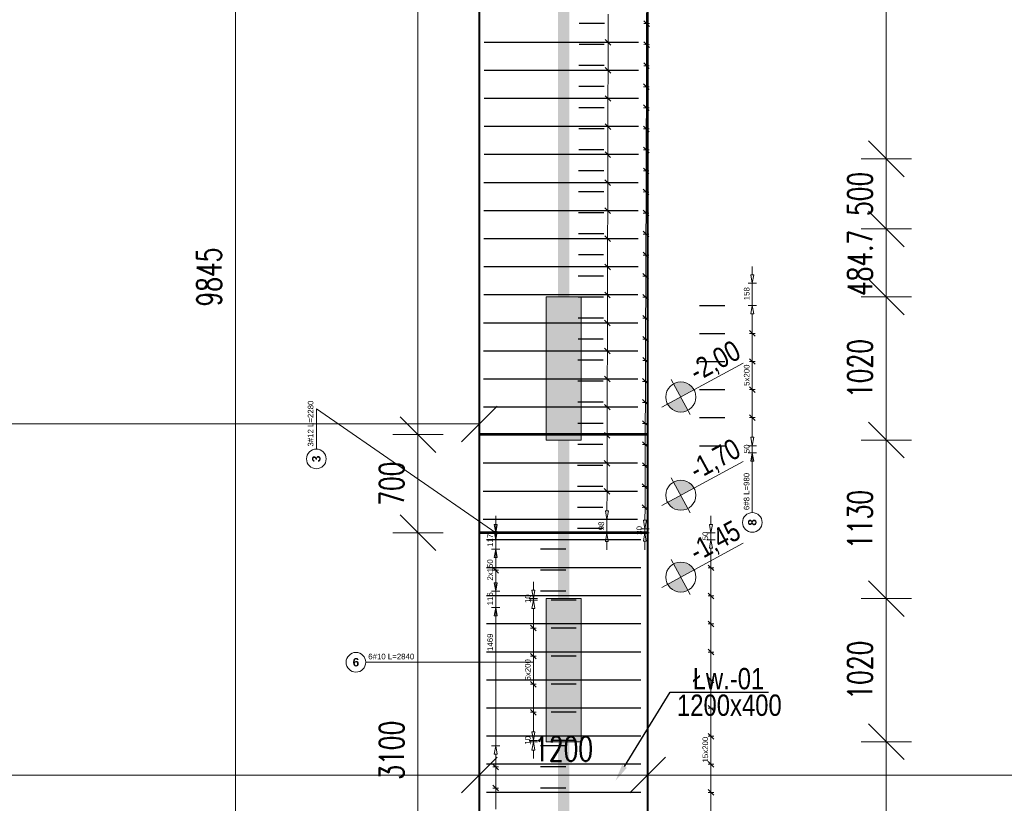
# Model space of a CAD drawing. Extents: x -274995 to 107519, y -337635 to 244261.
# Tile 12 of 49: x 52430 to 59450, y -56789 to -51204. Entities that reach past the tile are written whole.
import ezdxf
from ezdxf import colors
from ezdxf.entities.mleader import LeaderData, LeaderLine
from ezdxf.math import Vec2, Vec3

# ---------------------------------------------------------------- set-up
doc = ezdxf.new("R2010")
doc.units = 0
doc.header["$LTSCALE"] = 10
doc.header["$MEASUREMENT"] = 0
for name, color, linetype, lineweight in [('P-Linia1', 3, 'Continuous', 40), ('P-Linia1a', 142, 'Continuous', 53), ('P-Opis', 1, 'Continuous', 18), ('P-Opis fundamenty', 193, 'Continuous', 9), ('P-Opis ściany', 6, 'Continuous', 9), ('P-Wymiar', 254, 'Continuous', 9)]:
    doc.layers.add(name, color=color, linetype=linetype, lineweight=lineweight)
doc.layers.add('RCAD_opis rozkładu', color=7, linetype='Continuous')
doc.layers.add('RCAD_rozkład pręta', color=7, linetype='Continuous')
doc.styles.add('_Fd Opis', font='arial.ttf', dxfattribs={"width": 0.8})
doc.styles.add('ROMANS', font='romans.shx', dxfattribs={"width": 0.7})
doc.styles.add('style1', font='arial.ttf')
doc.styles.add('style3', font='arialbd.ttf')
doc.dimstyles.new('A100', dxfattribs={"dimscale": 100, "dimtxt": 1.75, "dimasz": 0.1, "dimexe": 0, "dimexo": 0, "dimgap": 1, "dimtad": 1, "dimdec": 4, "dimrnd": 0.1, "dimdsep": 46, "dimtxsty": 'ROMANS', "dimblk": '[[[[[[[[', "dimcen": 2, "dimdle": 2, "dimse1": 1, "dimse2": 1, "dimclrd": 256, "dimclrt": 1, "dimadec": 0, "dimazin": 0, "dimtfac": 1, "dimtdec": 4, "dimtix": 1, "dimtmove": 2, "dimatfit": 3, "dimldrblk": '[[[[[[[[', "dimfxl": 1, "dimtvp": 0.6, "dimtolj": 1, "dimlwd": 9, "dimarcsym": 0})

# ---------------------------------------------------------------- blocks, each defined once
blk = doc.blocks.new('[[[[[[[[')
at = {"layer": 'P-Wymiar'}
for p, q in [((0, 18), (0, -18)), ((-12.73, -12.73), (12.73, 12.73)), ((0, 0), (-4.63, 0))]:
    blk.add_line(p, q, dxfattribs=at)
blk = doc.blocks.new('*D506')
at = {"layer": 'Defpoints', "color": 0, "transparency": 16777216}
for p in [(55367.6, -56350.5), (58608.4, -56350.5), (55367.6, -58436.1)]:
    blk.add_point(p, dxfattribs=at)
at = {"layer": 'P-Wymiar', "lineweight": 9, "transparency": 16777216}
blk.add_line((58608.4, -58426.1), (58608.4, -56360.5), dxfattribs=at)
at = {"layer": 'P-Wymiar', "lineweight": 9, "transparency": 16777216, "xscale": 10, "yscale": 10, "zscale": 10}
for p, rotation in [((58608.4, -56350.5), 90), ((58608.4, -58436.1), 270)]:
    blk.add_blockref('[[[[[[[[', p, dxfattribs=dict(at, rotation=rotation))
at = {"layer": 'P-Wymiar', "color": 1, "transparency": 16777216, "insert": (58420.9, -57393.3), "char_height": 175, "attachment_point": 5, "rotation": 90, "style": 'ROMANS'}
blk.add_mtext('\\A1;2085.7', dxfattribs=at)
blk = doc.blocks.new('*D507')
at = {"layer": 'Defpoints', "color": 0, "transparency": 16777216}
for p in [(55367.6, -55330.5), (58608.4, -55330.5), (55367.6, -56350.5)]:
    blk.add_point(p, dxfattribs=at)
at = {"layer": 'P-Wymiar', "lineweight": 9, "transparency": 16777216}
blk.add_line((58608.4, -56340.5), (58608.4, -55340.5), dxfattribs=at)
at = {"layer": 'P-Wymiar', "lineweight": 9, "transparency": 16777216, "xscale": 10, "yscale": 10, "zscale": 10}
for p, rotation in [((58608.4, -55330.5), 90), ((58608.4, -56350.5), 270)]:
    blk.add_blockref('[[[[[[[[', p, dxfattribs=dict(at, rotation=rotation))
at = {"layer": 'P-Wymiar', "color": 1, "transparency": 16777216, "insert": (58420.9, -55840.5), "char_height": 175, "attachment_point": 5, "rotation": 90, "style": 'ROMANS'}
blk.add_mtext('\\A1;1020', dxfattribs=at)
blk = doc.blocks.new('*D508')
at = {"layer": 'Defpoints', "color": 0, "transparency": 16777216}
for p in [(55367.6, -54200.5), (58608.4, -54200.5), (55367.6, -55330.5)]:
    blk.add_point(p, dxfattribs=at)
at = {"layer": 'P-Wymiar', "lineweight": 9, "transparency": 16777216}
blk.add_line((58608.4, -55320.5), (58608.4, -54210.5), dxfattribs=at)
at = {"layer": 'P-Wymiar', "lineweight": 9, "transparency": 16777216, "xscale": 10, "yscale": 10, "zscale": 10}
for p, rotation in [((58608.4, -54200.5), 90), ((58608.4, -55330.5), 270)]:
    blk.add_blockref('[[[[[[[[', p, dxfattribs=dict(at, rotation=rotation))
at = {"layer": 'P-Wymiar', "color": 1, "transparency": 16777216, "insert": (58420.9, -54765.5), "char_height": 175, "attachment_point": 5, "rotation": 90, "style": 'ROMANS'}
blk.add_mtext('\\A1;1130', dxfattribs=at)
blk = doc.blocks.new('*D509')
at = {"layer": 'Defpoints', "color": 0, "transparency": 16777216}
for p in [(55367.6, -53180.5), (58608.4, -53180.5), (55367.6, -54200.5)]:
    blk.add_point(p, dxfattribs=at)
at = {"layer": 'P-Wymiar', "lineweight": 9, "transparency": 16777216}
blk.add_line((58608.4, -54190.5), (58608.4, -53190.5), dxfattribs=at)
at = {"layer": 'P-Wymiar', "lineweight": 9, "transparency": 16777216, "xscale": 10, "yscale": 10, "zscale": 10}
for p, rotation in [((58608.4, -53180.5), 90), ((58608.4, -54200.5), 270)]:
    blk.add_blockref('[[[[[[[[', p, dxfattribs=dict(at, rotation=rotation))
at = {"layer": 'P-Wymiar', "color": 1, "transparency": 16777216, "insert": (58420.9, -53690.5), "char_height": 175, "attachment_point": 5, "rotation": 90, "style": 'ROMANS'}
blk.add_mtext('\\A1;1020', dxfattribs=at)
blk = doc.blocks.new('*D510')
at = {"layer": 'Defpoints', "color": 0, "transparency": 16777216}
for p in [(55367.6, -52695.8), (58608.4, -52695.8), (55367.6, -53180.5)]:
    blk.add_point(p, dxfattribs=at)
at = {"layer": 'P-Wymiar', "lineweight": 9, "transparency": 16777216}
for p, q in [((58608.4, -52685.8), (58608.4, -52675.8)), ((58608.4, -53180.5), (58608.4, -52695.8)), ((58608.4, -53190.5), (58608.4, -53200.5))]:
    blk.add_line(p, q, dxfattribs=at)
at = {"layer": 'P-Wymiar', "lineweight": 9, "transparency": 16777216, "xscale": 10, "yscale": 10, "zscale": 10}
for p, rotation in [((58608.4, -52695.8), 270), ((58608.4, -53180.5), 90)]:
    blk.add_blockref('[[[[[[[[', p, dxfattribs=dict(at, rotation=rotation))
at = {"layer": 'P-Wymiar', "color": 1, "transparency": 16777216, "insert": (58420.9, -52938.1), "char_height": 175, "attachment_point": 5, "rotation": 90, "style": 'ROMANS'}
blk.add_mtext('\\A1;484.7', dxfattribs=at)
blk = doc.blocks.new('*D511')
at = {"layer": 'Defpoints', "color": 0, "transparency": 16777216}
for p in [(55367.6, -52195.8), (58608.4, -52195.8), (55367.6, -52695.8)]:
    blk.add_point(p, dxfattribs=at)
at = {"layer": 'P-Wymiar', "lineweight": 9, "transparency": 16777216}
for p, q in [((58608.4, -52185.8), (58608.4, -52175.8)), ((58608.4, -52695.8), (58608.4, -52195.8)), ((58608.4, -52705.8), (58608.4, -52715.8))]:
    blk.add_line(p, q, dxfattribs=at)
at = {"layer": 'P-Wymiar', "lineweight": 9, "transparency": 16777216, "xscale": 10, "yscale": 10, "zscale": 10}
for p, rotation in [((58608.4, -52195.8), 270), ((58608.4, -52695.8), 90)]:
    blk.add_blockref('[[[[[[[[', p, dxfattribs=dict(at, rotation=rotation))
at = {"layer": 'P-Wymiar', "color": 1, "transparency": 16777216, "insert": (58420.9, -52445.8), "char_height": 175, "attachment_point": 5, "rotation": 90, "style": 'ROMANS'}
blk.add_mtext('\\A1;500', dxfattribs=at)
blk = doc.blocks.new('*D512')
at = {"layer": 'Defpoints', "color": 0, "transparency": 16777216}
for p in [(55367.6, -48576.1), (58608.4, -48576.1), (55367.6, -52195.8)]:
    blk.add_point(p, dxfattribs=at)
at = {"layer": 'P-Wymiar', "lineweight": 9, "transparency": 16777216}
blk.add_line((58608.4, -52185.8), (58608.4, -48586.1), dxfattribs=at)
at = {"layer": 'P-Wymiar', "lineweight": 9, "transparency": 16777216, "xscale": 10, "yscale": 10, "zscale": 10}
for p, rotation in [((58608.4, -48576.1), 90), ((58608.4, -52195.8), 270)]:
    blk.add_blockref('[[[[[[[[', p, dxfattribs=dict(at, rotation=rotation))
at = {"layer": 'P-Wymiar', "color": 1, "transparency": 16777216, "insert": (58420.9, -50385.9), "char_height": 175, "attachment_point": 5, "rotation": 90, "style": 'ROMANS'}
blk.add_mtext('\\A1;3619.6', dxfattribs=at)
blk = doc.blocks.new('*D525')
at = {"layer": 'Defpoints', "color": 0, "transparency": 16777216}
for p in [(47432.8, -56588.4), (55707.7, -56588.4), (55707.7, -56588.4)]:
    blk.add_point(p, dxfattribs=at)
at = {"layer": 'P-Wymiar', "lineweight": 9, "transparency": 16777216}
blk.add_line((47442.8, -56588.4), (55697.7, -56588.4), dxfattribs=at)
at = {"layer": 'P-Wymiar', "lineweight": 9, "transparency": 16777216, "xscale": 10, "yscale": 10, "zscale": 10, "rotation": 180}
blk.add_blockref('[[[[[[[[', (47432.8, -56588.4), dxfattribs=at)
at = {"layer": 'P-Wymiar', "lineweight": 9, "transparency": 16777216, "xscale": 10, "yscale": 10, "zscale": 10}
blk.add_blockref('[[[[[[[[', (55707.7, -56588.4), dxfattribs=at)
at = {"layer": 'P-Wymiar', "color": 1, "transparency": 16777216, "insert": (51570.3, -56400.9), "char_height": 175, "attachment_point": 5, "style": 'ROMANS'}
blk.add_mtext('\\A1;8275', dxfattribs=at)
blk = doc.blocks.new('*D526')
at = {"layer": 'Defpoints', "color": 0, "transparency": 16777216}
for p in [(55707.7, -56588.4), (56907.7, -56588.4), (56907.7, -56588.4)]:
    blk.add_point(p, dxfattribs=at)
at = {"layer": 'P-Wymiar', "lineweight": 9, "transparency": 16777216}
blk.add_line((55717.7, -56588.4), (56897.7, -56588.4), dxfattribs=at)
at = {"layer": 'P-Wymiar', "lineweight": 9, "transparency": 16777216, "xscale": 10, "yscale": 10, "zscale": 10, "rotation": 180}
blk.add_blockref('[[[[[[[[', (55707.7, -56588.4), dxfattribs=at)
at = {"layer": 'P-Wymiar', "lineweight": 9, "transparency": 16777216, "xscale": 10, "yscale": 10, "zscale": 10}
blk.add_blockref('[[[[[[[[', (56907.7, -56588.4), dxfattribs=at)
at = {"layer": 'P-Wymiar', "color": 1, "transparency": 16777216, "insert": (56307.7, -56400.9), "char_height": 175, "attachment_point": 5, "style": 'ROMANS'}
blk.add_mtext('\\A1;1200', dxfattribs=at)
blk = doc.blocks.new('*D527')
at = {"layer": 'Defpoints', "color": 0, "transparency": 16777216}
for p in [(56907.7, -56588.4), (63532.7, -56588.4), (63532.7, -56588.4)]:
    blk.add_point(p, dxfattribs=at)
at = {"layer": 'P-Wymiar', "lineweight": 9, "transparency": 16777216}
blk.add_line((56917.7, -56588.4), (63522.7, -56588.4), dxfattribs=at)
at = {"layer": 'P-Wymiar', "lineweight": 9, "transparency": 16777216, "xscale": 10, "yscale": 10, "zscale": 10, "rotation": 180}
blk.add_blockref('[[[[[[[[', (56907.7, -56588.4), dxfattribs=at)
at = {"layer": 'P-Wymiar', "lineweight": 9, "transparency": 16777216, "xscale": 10, "yscale": 10, "zscale": 10}
blk.add_blockref('[[[[[[[[', (63532.7, -56588.4), dxfattribs=at)
at = {"layer": 'P-Wymiar', "color": 1, "transparency": 16777216, "insert": (60220.2, -56400.9), "char_height": 175, "attachment_point": 5, "style": 'ROMANS'}
blk.add_mtext('\\A1;6625', dxfattribs=at)
blk = doc.blocks.new('*D582')
at = {"layer": 'Defpoints', "color": 0, "transparency": 16777216}
for p in [(47727.7, -54085.6), (55707.7, -54085.6), (55707.7, -54085.6)]:
    blk.add_point(p, dxfattribs=at)
at = {"layer": 'P-Wymiar', "lineweight": 9, "transparency": 16777216}
blk.add_line((47737.7, -54085.6), (55697.7, -54085.6), dxfattribs=at)
at = {"layer": 'P-Wymiar', "lineweight": 9, "transparency": 16777216, "xscale": 10, "yscale": 10, "zscale": 10, "rotation": 180}
blk.add_blockref('[[[[[[[[', (47727.7, -54085.6), dxfattribs=at)
at = {"layer": 'P-Wymiar', "lineweight": 9, "transparency": 16777216, "xscale": 10, "yscale": 10, "zscale": 10}
blk.add_blockref('[[[[[[[[', (55707.7, -54085.6), dxfattribs=at)
at = {"layer": 'P-Wymiar', "color": 1, "transparency": 16777216, "insert": (51717.7, -53898.1), "char_height": 175, "attachment_point": 5, "style": 'ROMANS'}
blk.add_mtext('\\A1;7980', dxfattribs=at)
blk = doc.blocks.new('A$C798F0764')
at = {"layer": 'P-Opis'}
h = blk.add_hatch(color=1, dxfattribs=at)
h.dxf.hatch_style = 1
h.paths.add_polyline_path([(87, -43), (-30, -160, 0.414214), (204, -160)])
h.paths.add_polyline_path([(-30, 74), (87, -43), (204, 74, 0.414214)])
at = {"layer": 'P-Opis', "color": 1}
for p, q in [((-80, -210), (636, 506)), ((-68, 111), (241, -198))]:
    blk.add_line(p, q, dxfattribs=at)
blk.add_circle((87, -43), 165, dxfattribs=at)
blk = doc.blocks.new('*D599')
at = {"layer": 'Defpoints', "color": 0, "transparency": 16777216}
for p in [(55269.6, -54861.1), (55707.7, -54861.1), (55707.7, -57961.1)]:
    blk.add_point(p, dxfattribs=at)
at = {"layer": 'P-Wymiar', "lineweight": 9, "transparency": 16777216}
blk.add_line((55269.6, -57951.1), (55269.6, -54871.1), dxfattribs=at)
at = {"layer": 'P-Wymiar', "lineweight": 9, "transparency": 16777216, "xscale": 10, "yscale": 10, "zscale": 10}
for p, rotation in [((55269.6, -54861.1), 90), ((55269.6, -57961.1), 270)]:
    blk.add_blockref('[[[[[[[[', p, dxfattribs=dict(at, rotation=rotation))
at = {"layer": 'P-Wymiar', "color": 1, "transparency": 16777216, "insert": (55082.1, -56411.1), "char_height": 175, "attachment_point": 5, "rotation": 90, "style": 'ROMANS'}
blk.add_mtext('\\A1;3100', dxfattribs=at)
blk = doc.blocks.new('*D600')
at = {"layer": 'Defpoints', "color": 0, "transparency": 16777216}
for p in [(55269.6, -54161.1), (55707.7, -54161.1), (55707.7, -54861.1)]:
    blk.add_point(p, dxfattribs=at)
at = {"layer": 'P-Wymiar', "lineweight": 9, "transparency": 16777216}
blk.add_line((55269.6, -54851.1), (55269.6, -54171.1), dxfattribs=at)
at = {"layer": 'P-Wymiar', "lineweight": 9, "transparency": 16777216, "xscale": 10, "yscale": 10, "zscale": 10}
for p, rotation in [((55269.6, -54161.1), 90), ((55269.6, -54861.1), 270)]:
    blk.add_blockref('[[[[[[[[', p, dxfattribs=dict(at, rotation=rotation))
at = {"layer": 'P-Wymiar', "color": 1, "transparency": 16777216, "insert": (55082.1, -54511.1), "char_height": 175, "attachment_point": 5, "rotation": 90, "style": 'ROMANS'}
blk.add_mtext('\\A1;700', dxfattribs=at)
blk = doc.blocks.new('*D601')
at = {"layer": 'Defpoints', "color": 0, "transparency": 16777216}
for p in [(55269.6, -45066.1), (55707.7, -45066.1), (55707.7, -54161.1)]:
    blk.add_point(p, dxfattribs=at)
at = {"layer": 'P-Wymiar', "lineweight": 9, "transparency": 16777216}
blk.add_line((55269.6, -54151.1), (55269.6, -45076.1), dxfattribs=at)
at = {"layer": 'P-Wymiar', "lineweight": 9, "transparency": 16777216, "xscale": 10, "yscale": 10, "zscale": 10}
for p, rotation in [((55269.6, -45066.1), 90), ((55269.6, -54161.1), 270)]:
    blk.add_blockref('[[[[[[[[', p, dxfattribs=dict(at, rotation=rotation))
at = {"layer": 'P-Wymiar', "color": 1, "transparency": 16777216, "insert": (55082.1, -49613.6), "char_height": 175, "attachment_point": 5, "rotation": 90, "style": 'ROMANS'}
blk.add_mtext('\\A1;9095', dxfattribs=at)
blk = doc.blocks.new('*D641')
at = {"layer": 'Defpoints', "color": 0, "transparency": 16777216}
for p in [(50807.7, -48116.1), (50807.7, -57961.1), (53968.9, -57961.1)]:
    blk.add_point(p, dxfattribs=at)
at = {"layer": 'P-Wymiar', "lineweight": 9, "transparency": 16777216}
blk.add_line((53968.9, -48126.1), (53968.9, -57951.1), dxfattribs=at)
at = {"layer": 'P-Wymiar', "lineweight": 9, "transparency": 16777216, "xscale": 10, "yscale": 10, "zscale": 10}
for p, rotation in [((53968.9, -48116.1), 90), ((53968.9, -57961.1), 270)]:
    blk.add_blockref('[[[[[[[[', p, dxfattribs=dict(at, rotation=rotation))
at = {"layer": 'P-Wymiar', "color": 1, "transparency": 16777216, "insert": (53781.4, -53038.6), "char_height": 175, "attachment_point": 5, "rotation": 90, "style": 'ROMANS'}
blk.add_mtext('\\A1;9845', dxfattribs=at)

msp = doc.modelspace()

# ---------------------------------------------------------------- hatches: boundary and pattern name
at = {"layer": 'P-Opis ściany', "lineweight": 0, "true_color": 0xd100d1}
h = msp.add_hatch(dxfattribs=at)
h.set_pattern_fill('ANSI33', color=212, scale=20)
h.set_pattern_definition([(45, (53973.4, 196541.97), (-89.80256, 89.80256), []), (45, (54063.2, 196541.97), (-89.80256, 89.80256), [63.5, -31.75])])
h.paths.add_polyline_path([(64007.71184, -47356.08653), (64257.71184, -47356.08653), (64257.74774, -48456.08653), (64007.74774, -48456.08653)])
h.paths.add_polyline_path([(56182.74774, -47556.12831), (56432.74716, -47556.12831), (56432.74716, -48576.12831), (56182.74774, -48576.12831)])
h.paths.add_polyline_path([(56432.74716, -53180.45523), (56182.72852, -53180.45523), (56182.72852, -54200.45523), (56432.74716, -54200.45523)])
h.paths.add_polyline_path([(56432.74716, -55330.45523), (56182.74716, -55330.45523), (56182.74716, -56350.47526), (56432.74716, -56350.47526)])
h.paths.add_polyline_path([(46707.74774, -52557.61787), (46957.74774, -52557.61787), (46957.76952, -57567.61787), (46707.76952, -57567.61787)])
h.paths.add_polyline_path([(44507.76952, -58436.12697), (46707.76952, -58436.12697), (46707.76952, -58686.11239), (44507.76952, -58686.12697)])
h.paths.add_polyline_path([(46707.77078, -49576.92432), (46957.77078, -49576.92432), (46957.77078, -51476.92431), (46707.77078, -51476.92431)])
h.paths.add_polyline_path([(46707.77078, -47698.12841), (46957.77078, -47698.12841), (46957.77078, -48858.12841), (46707.77078, -48858.12841)])
h.paths.add_polyline_path([(46957.77078, -45576.13728), (46707.77078, -45576.13728), (46707.77078, -46896.14031), (46957.77078, -46896.14031)])
h.paths.add_polyline_path([(44202.74774, -48608.60354), (44452.74774, -48608.60354), (44452.74774, -49636.15759), (44202.74774, -49636.15759)])
h.paths.add_polyline_path([(44202.74774, -50086.15759), (44452.74774, -50086.15759), (44452.74774, -51986.15231), (44202.74774, -51986.15231)])
h.paths.add_polyline_path([(39610.69706, -50086.23524), (40630.69789, -50086.23524), (40630.69789, -49836.23524), (39610.69706, -49836.23524)])
h.paths.add_polyline_path([(38707.78413, -44801.13252), (38957.78413, -44801.13252), (38957.78413, -46276.23009), (38707.78413, -46276.23009)])
h.paths.add_polyline_path([(46957.77078, -44541.12831), (48522.74774, -44541.12831), (48522.74774, -44791.12831), (46957.77078, -44791.12831)])
h.paths.add_polyline_path([(44752.74774, -44541.12831), (46707.77078, -44541.12831), (46707.77078, -44791.12831), (44752.74774, -44791.12831)])
h.paths.add_polyline_path([(53306.53705, -44341.12831), (55206.53704, -44341.12831), (55206.53704, -44591.12831), (53306.53705, -44591.12831)])

# ---------------------------------------------------------------- linework, layer by layer
at = {"layer": 'Defpoints', "color": 4, "const_width": 80}
msp.add_lwpolyline([(56307.74774, -44481.12831), (56307.74774, -54861.12697)], dxfattribs=at)
at = {"layer": 'Defpoints', "color": 40, "true_color": 0xe7c923, "const_width": 80}
msp.add_lwpolyline([(64132.71154, -53461.12697), (64132.71154, -58561.12831), (56307.74774, -58561.12831), (56307.74774, -54861.12697)], dxfattribs=at)
at = {"layer": 'P-Linia1'}
for points in [[(55707.74774, -57961.12697), (55707.74774, -45066.12831)], [(56907.74774, -57961.12697), (56907.74774, -45066.12831), (63532.71154, -45066.12831), (63532.71154, -57961.12697), (56907.74774, -57961.12697)]]:
    msp.add_lwpolyline(points, dxfattribs=at)
at = {"layer": 'P-Linia1a'}
for points in [[(56907.74774, -54161.12697), (55707.74774, -54161.12697)], [(56907.74774, -54861.12697), (55707.74774, -54861.12697)]]:
    msp.add_lwpolyline(points, dxfattribs=at)
at = {"layer": 'P-Opis ściany', "color": 212, "lineweight": 13, "true_color": 0xd100d1}
for points in [[(56432.74716, -53180.45523), (56182.72852, -53180.45523), (56182.72852, -54200.45523), (56432.74716, -54200.45523)], [(56432.74716, -55330.45523), (56182.74716, -55330.45523), (56182.74716, -56350.47526), (56432.74716, -56350.47526)]]:
    msp.add_lwpolyline(points, close=True, dxfattribs=at)
at = {"layer": 'RCAD_opis rozkładu', "color": 8, "lineweight": 0}
for p, q in [((56900.37159, -51082.14159), (56899.86719, -51232.14159)), ((56625.51945, -51165.75693), (56625.03689, -51365.75693)), ((56919.86708, -51232.20884), (56879.86731, -51232.07434)), ((56879.93456, -51212.07445), (56919.79983, -51252.20873)), ((56899.86719, -51232.14159), (56899.3628, -51382.14159)), ((56645.03684, -51365.80518), (56605.03695, -51365.70867)), ((56605.08521, -51345.70873), (56644.98858, -51385.80513)), ((56625.03689, -51365.75693), (56624.55433, -51565.75693)), ((56879.43016, -51362.07445), (56919.29543, -51402.20873)), ((56919.36269, -51382.20884), (56879.36291, -51382.07434)), ((56899.3628, -51382.14159), (56898.85841, -51532.14159)), ((56878.92577, -51512.07445), (56918.79104, -51552.20873)), ((56644.55428, -51565.80518), (56604.55439, -51565.70867)), ((56604.60265, -51545.70873), (56644.50602, -51585.80513)), ((56624.55433, -51565.75693), (56624.07177, -51765.75693)), ((56918.85829, -51532.20884), (56878.85852, -51532.07434)), ((56898.85841, -51532.14159), (56898.35401, -51682.14159)), ((56918.3539, -51682.20884), (56878.35413, -51682.07434)), ((56878.42138, -51662.07445), (56918.28665, -51702.20873)), ((56898.35401, -51682.14159), (56897.84962, -51832.14159)), ((56644.07172, -51765.80518), (56604.07183, -51765.70867)), ((56604.12009, -51745.70873), (56644.02346, -51785.80513)), ((56624.07177, -51765.75693), (56623.58921, -51965.75693)), ((56917.84951, -51832.20884), (56877.84973, -51832.07434)), ((56877.91698, -51812.07445), (56917.78225, -51852.20873)), ((56897.84962, -51832.14159), (56897.34523, -51982.14159)), ((56643.58916, -51965.80518), (56603.58927, -51965.70867)), ((56603.63753, -51945.70873), (56643.5409, -51985.80513)), ((56623.58921, -51965.75693), (56623.10665, -52165.75693)), ((56917.34511, -51982.20884), (56877.34534, -51982.07434)), ((56877.41259, -51962.07445), (56917.27786, -52002.20873)), ((56897.34523, -51982.14159), (56896.84083, -52132.14159)), ((56603.15497, -52145.70873), (56643.05834, -52185.80513)), ((56916.84072, -52132.20884), (56876.84095, -52132.07434)), ((56876.9082, -52112.07445), (56916.77347, -52152.20873)), ((56896.84083, -52132.14159), (56896.33644, -52282.14159)), ((56643.1066, -52165.80518), (56603.10671, -52165.70867)), ((56623.10665, -52165.75693), (56622.62409, -52365.75693)), ((56916.33633, -52282.20884), (56876.33655, -52282.07434)), ((56876.40381, -52262.07445), (56916.26908, -52302.20873)), ((56896.33644, -52282.14159), (56895.83205, -52432.14159)), ((56602.67241, -52345.70873), (56642.57578, -52385.80513)), ((56642.62404, -52365.80518), (56602.62415, -52365.70867)), ((56622.62409, -52365.75693), (56622.14153, -52565.75693)), ((56915.83193, -52432.20884), (56875.83216, -52432.07434)), ((56875.89941, -52412.07445), (56915.76468, -52452.20873)), ((56895.83205, -52432.14159), (56895.32765, -52582.14159)), ((56642.14147, -52565.80518), (56602.14159, -52565.70867)), ((56602.18985, -52545.70873), (56642.09322, -52585.80513)), ((56622.14153, -52565.75693), (56621.65897, -52765.75693)), ((56875.39502, -52562.07445), (56915.26029, -52602.20873)), ((56915.32754, -52582.20884), (56875.32777, -52582.07434)), ((56895.32765, -52582.14159), (56894.82326, -52732.14159)), ((56874.89063, -52712.07445), (56914.7559, -52752.20873)), ((56641.65891, -52765.80518), (56601.65903, -52765.70867)), ((56601.70729, -52745.70873), (56641.61066, -52785.80513)), ((56621.65897, -52765.75693), (56621.17641, -52965.75693)), ((56914.82315, -52732.20884), (56874.82337, -52732.07434)), ((56894.82326, -52732.14159), (56894.31887, -52882.14159)), ((56914.31876, -52882.20884), (56874.31898, -52882.07434)), ((56874.38623, -52862.07445), (56914.2515, -52902.20873)), ((56894.31887, -52882.14159), (56893.81448, -53032.14159)), ((56641.17635, -52965.80518), (56601.17647, -52965.70867)), ((56601.22473, -52945.70873), (56641.1281, -52985.80513)), ((56621.17641, -52965.75693), (56620.69385, -53165.75693)), ((57653.16429, -52962.11607), (57653.16429, -53022.11607)), ((56913.81436, -53032.20884), (56873.81459, -53032.07434)), ((56873.88184, -53012.07445), (56913.74711, -53052.20873)), ((56893.81448, -53032.14159), (56893.31008, -53182.14159)), ((57653.16429, -53082.11607), (57643.16429, -53022.11607)), ((57663.16429, -53022.11607), (57643.16429, -53022.11607)), ((57663.16429, -53022.11607), (57653.16429, -53082.11607)), ((57623.16429, -53082.11607), (57683.16429, -53082.11607)), ((57653.16429, -53240.27558), (57653.16429, -53082.11607)), ((56640.69379, -53165.80518), (56600.69391, -53165.70867)), ((56600.74217, -53145.70873), (56640.64554, -53185.80513)), ((56620.69385, -53165.75693), (56620.21129, -53365.75693)), ((56913.30997, -53182.20884), (56873.31019, -53182.07434)), ((56873.37745, -53162.07445), (56913.24272, -53202.20873)), ((56893.31008, -53182.14159), (56892.80569, -53332.14159)), ((57683.16429, -53240.27558), (57623.16429, -53240.27558)), ((57643.16429, -53300.27558), (57653.16429, -53240.27558)), ((57653.16429, -53240.27558), (57663.16429, -53300.27558)), ((56600.25961, -53345.70873), (56640.16298, -53385.80513)), ((56912.80558, -53332.20884), (56872.8058, -53332.07434)), ((56872.87305, -53312.07445), (56912.73832, -53352.20873)), ((56892.80569, -53332.14159), (56892.3013, -53482.14159)), ((57643.16429, -53300.27558), (57663.16429, -53300.27558)), ((57653.16429, -53440.27558), (57653.16429, -53300.27558)), ((56640.21123, -53365.80518), (56600.21135, -53365.70867)), ((56620.21129, -53365.75693), (56619.72873, -53565.75693)), ((56912.30118, -53482.20884), (56872.30141, -53482.07434)), ((56872.36866, -53462.07445), (56912.23393, -53502.20873)), ((56892.3013, -53482.14159), (56891.7969, -53632.14159)), ((57673.16429, -53460.27558), (57633.16429, -53420.27558)), ((57673.16429, -53440.27558), (57633.16429, -53440.27558)), ((57653.16429, -53640.27558), (57653.16429, -53440.27558)), ((56599.77705, -53545.70873), (56639.68042, -53585.80513)), ((56639.72867, -53565.80518), (56599.72879, -53565.70867)), ((56619.72873, -53565.75693), (56619.24617, -53765.75693)), ((56871.86427, -53612.07445), (56911.72954, -53652.20873)), ((57673.16429, -53660.27558), (57633.16429, -53620.27558)), ((56911.79679, -53632.20884), (56871.79702, -53632.07434)), ((56891.7969, -53632.14159), (56891.29251, -53782.14159)), ((57673.16429, -53640.27558), (57633.16429, -53640.27558)), ((57653.16429, -53740.27558), (57653.16429, -53640.27558)), ((56639.24611, -53765.80518), (56599.24623, -53765.70867)), ((56599.29449, -53745.70873), (56639.19786, -53785.80513)), ((56619.24617, -53765.75693), (56618.76361, -53965.75693)), ((56871.35987, -53762.07445), (56911.22514, -53802.20873)), ((57653.16429, -53740.27558), (57653.16429, -53840.27558)), ((56911.2924, -53782.20884), (56871.29262, -53782.07434)), ((56891.29251, -53782.14159), (56890.78812, -53932.14159)), ((57633.16429, -53820.27558), (57673.16429, -53860.27558)), ((57673.16429, -53840.27558), (57633.16429, -53840.27558)), ((57653.16429, -53840.27558), (57653.16429, -54040.27558)), ((54545.13293, -53977.94806), (55823.8821, -54861.12697)), ((54545.13293, -53977.94806), (54545.13293, -54264.40936)), ((56638.76355, -53965.80518), (56598.76367, -53965.70867)), ((56598.81193, -53945.70873), (56638.7153, -53985.80513)), ((56618.76361, -53965.75693), (56618.28105, -54165.75693)), ((56910.788, -53932.20884), (56870.78823, -53932.07434)), ((56870.85548, -53912.07445), (56910.72075, -53952.20873)), ((56890.78812, -53932.14159), (56890.28372, -54082.14159)), ((57633.16429, -54020.27558), (57673.16429, -54060.27558)), ((57673.16429, -54040.27558), (57633.16429, -54040.27558)), ((57653.16429, -54040.27558), (57653.16429, -54180.27558)), ((56910.28361, -54082.20884), (56870.28384, -54082.07434)), ((56870.35109, -54062.07445), (56910.21636, -54102.20873)), ((56890.28372, -54082.14159), (56889.77933, -54232.14159)), ((56638.28099, -54165.80518), (56598.28111, -54165.70867)), ((56598.32937, -54145.70873), (56638.23274, -54185.80513)), ((56618.28105, -54165.75693), (56617.79849, -54365.75693)), ((57653.16429, -54240.27558), (57643.16429, -54180.27558)), ((57663.16429, -54180.27558), (57643.16429, -54180.27558)), ((57663.16429, -54180.27558), (57653.16429, -54240.27558)), ((56909.77922, -54232.20884), (56869.77944, -54232.07434)), ((56869.8467, -54212.07445), (56909.71197, -54252.20873)), ((56889.77933, -54232.14159), (56889.27494, -54382.14159)), ((57683.16429, -54240.27558), (57623.16429, -54240.27558)), ((57653.16429, -54240.27558), (57653.16429, -54290.27553)), ((57623.16429, -54290.27553), (57683.16429, -54290.27553)), ((57643.16429, -54350.27553), (57653.16429, -54290.27553)), ((57653.16429, -54717.1494), (57653.16429, -54290.27553)), ((57653.16429, -54290.27553), (57663.16429, -54350.27553)), ((56637.79843, -54365.80518), (56597.79855, -54365.70867)), ((56597.84681, -54345.70873), (56637.75018, -54385.80513)), ((56617.79849, -54365.75693), (56617.31593, -54565.75693)), ((56909.27482, -54382.20884), (56869.27505, -54382.07434)), ((56869.3423, -54362.07445), (56909.20757, -54402.20873)), ((56889.27494, -54382.14159), (56888.77054, -54532.14159)), ((57643.16429, -54350.27553), (57663.16429, -54350.27553)), ((57653.16429, -54410.27553), (57653.16429, -54350.27553)), ((56908.77043, -54532.20884), (56868.77066, -54532.07434)), ((56868.83791, -54512.07445), (56908.70318, -54552.20873)), ((56888.77054, -54532.14159), (56888.26615, -54682.14159)), ((56637.31587, -54565.80518), (56597.31599, -54565.70867)), ((56597.36425, -54545.70873), (56637.26762, -54585.80513)), ((56617.31593, -54565.75693), (56616.97814, -54705.7571)), ((56868.33352, -54662.07445), (56908.19879, -54702.20873)), ((55823.8821, -54741.12697), (55823.8821, -54801.12697)), ((56616.83337, -54765.75693), (56606.97817, -54705.73298)), ((56626.97811, -54705.78123), (56606.97817, -54705.73298)), ((56626.97811, -54705.78123), (56616.83337, -54765.75693)), ((56908.26604, -54682.20884), (56868.26626, -54682.07434)), ((56888.26615, -54682.14159), (56887.96351, -54772.14193)), ((57358.23148, -54741.12697), (57358.23148, -54801.12697)), ((55823.8821, -54861.12697), (55813.8821, -54801.12697)), ((55833.8821, -54801.12697), (55813.8821, -54801.12697)), ((55823.8821, -54791.12697), (55823.8821, -54851.12697)), ((55833.8821, -54801.12697), (55823.8821, -54861.12697)), ((56646.83328, -54765.82931), (56586.83346, -54765.68454)), ((56616.83337, -54765.75693), (56616.59783, -54863.37687)), ((56887.76176, -54832.14159), (56877.96357, -54772.1083)), ((56897.96346, -54772.17555), (56877.96357, -54772.1083)), ((56897.96346, -54772.17555), (56887.76176, -54832.14159)), ((57358.23148, -54861.12697), (57348.23148, -54801.12697)), ((57368.23148, -54801.12697), (57348.23148, -54801.12697)), ((57368.23148, -54801.12697), (57358.23148, -54861.12697)), ((55853.8821, -54861.12697), (55793.8821, -54861.12697)), ((55823.8821, -54911.12697), (55813.8821, -54851.12697)), ((55833.8821, -54851.12697), (55813.8821, -54851.12697)), ((55833.8821, -54851.12697), (55823.8821, -54911.12697)), ((55823.8821, -54977.98122), (55823.8821, -54861.12697)), ((56586.59792, -54863.30448), (56646.59775, -54863.44925)), ((56606.4531, -54923.35257), (56616.59783, -54863.37687)), ((56616.59783, -54863.37687), (56626.45304, -54923.40082)), ((56917.66111, -54862.12344), (56857.66145, -54861.92168)), ((56917.76159, -54832.24247), (56857.76193, -54832.04071)), ((56877.45958, -54921.98859), (56887.66128, -54862.02256)), ((56887.76176, -54832.14159), (56887.66128, -54862.02256)), ((56887.66128, -54862.02256), (56897.45947, -54922.05585)), ((57388.23148, -54861.12697), (57328.23148, -54861.12697)), ((57358.23148, -54911.12697), (57358.23148, -54861.12697)), ((55853.8821, -54911.12697), (55793.8821, -54911.12697)), ((55823.8821, -56380.21066), (55823.8821, -54911.12697)), ((56606.4531, -54923.35257), (56626.45304, -54923.40082)), ((56616.3083, -54983.37652), (56616.45307, -54923.37669)), ((56877.45958, -54921.98859), (56897.45947, -54922.05585)), ((56887.25777, -54982.02188), (56887.45952, -54922.02222)), ((57388.23148, -54911.12697), (57328.23148, -54911.12697)), ((57348.23148, -54971.12697), (57358.23148, -54911.12697)), ((57358.23148, -54911.12697), (57368.23148, -54971.12697)), ((55793.8821, -54977.98122), (55853.8821, -54977.98122)), ((55813.8821, -55037.98122), (55823.8821, -54977.98122)), ((55823.8821, -54977.98122), (55833.8821, -55037.98122)), ((57348.23148, -54971.12697), (57368.23148, -54971.12697)), ((57358.23148, -55111.12697), (57358.23148, -54971.12697)), ((55813.8821, -55037.98122), (55833.8821, -55037.98122)), ((55823.8821, -55127.98122), (55823.8821, -55037.98122)), ((57378.23148, -55131.12697), (57338.23148, -55091.12697)), ((55843.8821, -55147.98122), (55803.8821, -55107.98122)), ((55803.8821, -55127.98122), (55843.8821, -55127.98122)), ((55823.8821, -55277.98122), (55823.8821, -55127.98122)), ((55823.8821, -55127.98122), (55823.8821, -55217.98122)), ((57378.23148, -55111.12697), (57338.23148, -55111.12697)), ((57358.23148, -55311.12697), (57358.23148, -55111.12697)), ((55823.8821, -55277.98122), (55813.8821, -55217.98122)), ((55833.8821, -55217.98122), (55813.8821, -55217.98122)), ((55833.8821, -55217.98122), (55823.8821, -55277.98122)), ((56092.41548, -55210.45523), (56092.41548, -55270.45523)), ((55793.8821, -55277.98122), (55853.8821, -55277.98122)), ((55823.8821, -55277.98122), (55823.8821, -55393.79181)), ((56092.41548, -55330.45523), (56082.41548, -55270.45523)), ((56102.41548, -55270.45523), (56082.41548, -55270.45523)), ((56102.41548, -55270.45523), (56092.41548, -55330.45523)), ((57378.23148, -55331.12697), (57338.23148, -55291.12697)), ((57378.23148, -55311.12697), (57338.23148, -55311.12697)), ((57358.23148, -55511.12697), (57358.23148, -55311.12697)), ((56122.41548, -55330.45523), (56062.41548, -55330.45523)), ((56062.41548, -55340.46523), (56122.41548, -55340.46523)), ((56082.41548, -55400.46523), (56092.41548, -55340.46523)), ((56092.41548, -55340.46523), (56092.41548, -55330.45523)), ((56092.41548, -55340.46523), (56102.41548, -55400.46523)), ((55853.8821, -55393.79181), (55793.8821, -55393.79181)), ((55813.8821, -55453.79181), (55823.8821, -55393.79181)), ((55823.8821, -55393.79181), (55833.8821, -55453.79181)), ((56082.41548, -55400.46523), (56102.41548, -55400.46523)), ((56092.41548, -55540.46523), (56092.41548, -55400.46523)), ((55813.8821, -55453.79181), (55833.8821, -55453.79181)), ((55823.8821, -55513.79181), (55823.8821, -55453.79181)), ((56112.41548, -55560.46523), (56072.41548, -55520.46523)), ((57378.23148, -55531.12697), (57338.23148, -55491.12697)), ((57378.23148, -55511.12697), (57338.23148, -55511.12697)), ((57358.23148, -55711.12697), (57358.23148, -55511.12697)), ((56072.41548, -55540.46523), (56112.41548, -55540.46523)), ((56092.41548, -55740.46523), (56092.41548, -55540.46523)), ((56112.41548, -55760.46523), (56072.41548, -55720.46523)), ((57378.23148, -55731.12697), (57338.23148, -55691.12697)), ((57378.23148, -55711.12697), (57338.23148, -55711.12697)), ((57358.23148, -55911.12697), (57358.23148, -55711.12697)), ((54897.49061, -55784.16703), (56092.41548, -55784.16703)), ((56072.41548, -55740.46523), (56112.41548, -55740.46523)), ((56092.41548, -55840.46523), (56092.41548, -55740.46523)), ((56092.41548, -55840.46523), (56092.41548, -55940.46523)), ((56072.41548, -55920.46523), (56112.41548, -55960.46523)), ((56072.41548, -55940.46523), (56112.41548, -55940.46523)), ((56092.41548, -55940.46523), (56092.41548, -56140.46523)), ((57378.23148, -55931.12697), (57338.23148, -55891.12697)), ((57378.23148, -55911.12697), (57338.23148, -55911.12697)), ((57358.23148, -56111.12697), (57358.23148, -55911.12697)), ((56072.41548, -56120.46523), (56112.41548, -56160.46523)), ((56072.41548, -56140.46523), (56112.41548, -56140.46523)), ((56092.41548, -56140.46523), (56092.41548, -56280.46523)), ((57378.23148, -56131.12697), (57338.23148, -56091.12697)), ((57378.23148, -56111.12697), (57338.23148, -56111.12697)), ((57358.23148, -56311.12697), (57358.23148, -56111.12697)), ((56092.41548, -56340.46523), (56082.41548, -56280.46523)), ((56102.41548, -56280.46523), (56082.41548, -56280.46523)), ((56102.41548, -56280.46523), (56092.41548, -56340.46523)), ((57378.23148, -56331.12697), (57338.23148, -56291.12697)), ((56062.41548, -56340.46523), (56122.41548, -56340.46523)), ((56122.41548, -56350.47526), (56062.41548, -56350.47526)), ((56082.41548, -56410.47526), (56092.41548, -56350.47526)), ((56092.41548, -56340.46523), (56092.41548, -56350.47526)), ((56092.41548, -56350.47526), (56102.41548, -56410.47526)), ((57378.23148, -56311.12697), (57338.23148, -56311.12697)), ((57358.23148, -56411.12697), (57358.23148, -56311.12697)), ((55793.8821, -56380.21066), (55853.8821, -56380.21066)), ((55813.8821, -56440.21066), (55823.8821, -56380.21066)), ((55823.8821, -56380.21066), (55833.8821, -56440.21066)), ((56082.41548, -56410.47526), (56102.41548, -56410.47526)), ((56092.41548, -56470.47526), (56092.41548, -56410.47526)), ((57358.23148, -56411.12697), (57358.23148, -56511.12697)), ((55813.8821, -56440.21066), (55833.8821, -56440.21066)), ((55823.8821, -56530.21066), (55823.8821, -56440.21066)), ((57338.23148, -56491.12697), (57378.23148, -56531.12697)), ((55843.8821, -56550.21066), (55803.8821, -56510.21066)), ((55803.8821, -56530.21066), (55843.8821, -56530.21066)), ((55823.8821, -56680.21066), (55823.8821, -56530.21066)), ((57378.23148, -56511.12697), (57338.23148, -56511.12697)), ((57358.23148, -56511.12697), (57358.23148, -56711.12697)), ((55843.8821, -56700.21066), (55803.8821, -56660.21066)), ((55803.8821, -56680.21066), (55843.8821, -56680.21066)), ((55823.8821, -56830.21066), (55823.8821, -56680.21066)), ((57338.23148, -56691.12697), (57378.23148, -56731.12697)), ((57378.23148, -56711.12697), (57338.23148, -56711.12697)), ((57358.23148, -56711.12697), (57358.23148, -56911.12697))]:
    msp.add_line(p, q, dxfattribs=at)
for centre in [(54545.13293, -54334.40936), (57653.16429, -54787.1494), (54827.49061, -55784.16703)]:
    msp.add_circle(centre, 70, dxfattribs=at)
at = {"layer": 'RCAD_rozkład pręta', "color": 7, "linetype": 'ByBlock', "lineweight": 30}
for p, q in [((56598.53137, -51231.12831), (56418.5321, -51231.12831)), ((55742.55313, -51363.62767), (56842.55313, -51363.62767)), ((56598.02698, -51381.12831), (56418.02771, -51381.12831)), ((55742.07057, -51563.62767), (56842.07057, -51563.62767)), ((56597.52259, -51531.12831), (56417.52332, -51531.12831)), ((56597.01819, -51681.12831), (56417.01892, -51681.12831)), ((55741.58801, -51763.62767), (56841.58801, -51763.62767)), ((56596.5138, -51831.12831), (56416.51453, -51831.12831)), ((55741.10545, -51963.62767), (56841.10545, -51963.62767)), ((56596.00941, -51981.12831), (56416.01014, -51981.12831)), ((56595.50501, -52131.12831), (56415.50574, -52131.12831)), ((55740.62289, -52163.62767), (56840.62289, -52163.62767)), ((56595.00062, -52281.12831), (56415.00135, -52281.12831)), ((55740.14033, -52363.62767), (56840.14033, -52363.62767)), ((56594.49623, -52431.12831), (56414.49696, -52431.12831)), ((55739.65777, -52563.62767), (56839.65777, -52563.62767)), ((56593.99184, -52581.12831), (56413.99256, -52581.12831)), ((55739.17521, -52763.62767), (56839.17521, -52763.62767)), ((56593.48744, -52731.12831), (56413.48817, -52731.12831)), ((56592.98305, -52881.12831), (56412.98378, -52881.12831)), ((55738.69265, -52963.62767), (56838.69265, -52963.62767)), ((56592.47866, -53031.12831), (56412.47938, -53031.12831)), ((55738.21009, -53163.62767), (56838.21009, -53163.62767)), ((56591.97426, -53181.12831), (56411.97499, -53181.12831)), ((57277.59215, -53240.27558), (57457.59215, -53240.27558)), ((56591.46987, -53331.12831), (56411.4706, -53331.12831)), ((55737.72753, -53363.62767), (56837.72753, -53363.62767)), ((56590.96548, -53481.12831), (56410.96621, -53481.12831)), ((57277.59215, -53440.27558), (57457.59215, -53440.27558)), ((55737.24497, -53563.62767), (56837.24497, -53563.62767)), ((56590.46108, -53631.12831), (56410.46181, -53631.12831)), ((57277.59215, -53640.27558), (57457.59215, -53640.27558)), ((55736.76241, -53763.62767), (56836.76241, -53763.62767)), ((56589.95669, -53781.12831), (56409.95742, -53781.12831)), ((57277.59215, -53840.27558), (57457.59215, -53840.27558)), ((55736.27985, -53963.62767), (56836.27985, -53963.62767)), ((56589.4523, -53931.12831), (56409.45303, -53931.12831)), ((57277.59215, -54040.27558), (57457.59215, -54040.27558)), ((56588.9479, -54081.12831), (56408.94863, -54081.12831)), ((55735.79729, -54163.62767), (56835.79729, -54163.62767)), ((56588.44351, -54231.12831), (56408.44424, -54231.12831)), ((57277.59215, -54240.27558), (57457.59215, -54240.27558)), ((55735.31473, -54363.62767), (56835.31473, -54363.62767)), ((56587.93912, -54381.12831), (56407.93985, -54381.12831)), ((56587.43473, -54531.12831), (56407.43545, -54531.12831)), ((55734.83217, -54563.62767), (56834.83217, -54563.62767)), ((56586.93033, -54681.12831), (56406.93106, -54681.12831)), ((55734.34961, -54763.62767), (56834.34961, -54763.62767)), ((56586.42594, -54831.12831), (56406.42667, -54831.12831)), ((56857.74774, -54911.12697), (55757.74774, -54911.12697)), ((56322.78413, -54977.98122), (56142.78485, -54977.98122)), ((56857.74774, -55111.12697), (55757.74774, -55111.12697)), ((56322.78413, -55127.98122), (56142.78485, -55127.98122)), ((56857.74774, -55311.12697), (55757.74774, -55311.12697)), ((56322.78413, -55277.98122), (56142.78485, -55277.98122)), ((56397.74716, -55340.46523), (56219.74975, -55340.46523)), ((56857.74774, -55511.12697), (55757.74774, -55511.12697)), ((56397.74716, -55540.46523), (56219.74975, -55540.46523)), ((56857.74774, -55711.12697), (55757.74774, -55711.12697)), ((56397.74716, -55740.46523), (56219.74975, -55740.46523)), ((56857.74774, -55911.12697), (55757.74774, -55911.12697)), ((56397.74716, -55940.46523), (56219.74975, -55940.46523)), ((56857.74774, -56111.12697), (55757.74774, -56111.12697)), ((56397.74716, -56140.46523), (56219.74975, -56140.46523)), ((56857.74774, -56311.12697), (55757.74774, -56311.12697)), ((56397.74716, -56340.46523), (56219.74975, -56340.46523)), ((56322.78413, -56380.21066), (56142.78485, -56380.21066)), ((56857.74774, -56511.12697), (55757.74774, -56511.12697)), ((56322.78413, -56530.21066), (56142.78485, -56530.21066)), ((56857.74774, -56711.12697), (55757.74774, -56711.12697)), ((56322.78413, -56680.21066), (56142.78485, -56680.21066))]:
    msp.add_line(p, q, dxfattribs=at)

# ---------------------------------------------------------------- block references
at = {"layer": 'P-Opis fundamenty', "color": 1, "xscale": 0.65, "yscale": 0.65, "zscale": 0.65, "rotation": 343.5684437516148}
for p in [(57097.24843, -53850.63727), (57097.24843, -54550.65549), (57097.24843, -55134.05478)]:
    msp.add_blockref('A$C798F0764', p, dxfattribs=at)

# ---------------------------------------------------------------- texts
at = {"layer": 'P-Opis fundamenty', "char_height": 146.25, "attachment_point": 4, "rotation": 28.568443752, "style": '_Fd Opis'}
for s, insert in [('{\\W0.8;-2,00}', (57227.80357, -53735.76101)), ('{\\W0.8;-1,70}', (57227.80357, -54435.77923)), ('{\\W0.8;-1,45}', (57227.80357, -55019.17851))]:
    msp.add_mtext(s, dxfattribs=dict(at, insert=insert))
at = {"layer": 'P-Opis fundamenty', "char_height": 152.1, "style": '_Fd Opis'}
for s, insert, attachment_point in [('Łw.-01', (57738.14332, -55901.64575), 6), ('1200x400', (57116.23287, -56091.11891), 4)]:
    msp.add_mtext(s, dxfattribs=dict(at, insert=insert, attachment_point=attachment_point))
at = {"layer": 'RCAD_opis rozkładu', "color": 2, "char_height": 40, "style": 'style1'}
for s, insert, attachment_point, rotation in [('158', (57633.58721, -53203.54234), 7, 90), ('5x200', (57633.58721, -53813.9045), 7, 90), ('3#12 L=2280', (54504.43716, -54082.99053), 5, 90), ('50', (57633.58721, -54293.85673), 7, 90), ('6#8 L=980', (57612.48216, -54566.68556), 5, 90), ('98', (56597.06936, -54843.20989), 7, 89.861756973), ('30', (56868.05213, -54875.58366), 7, 89.807336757), ('117', (55803.96395, -54961.85969), 7, 90), ('50', (57338.6544, -54914.70814), 7, 90), ('2x150', (55804.30502, -55201.95121), 7, 90), ('116', (55804.30502, -55378.17847), 7, 90), ('10', (56072.8384, -55362.15873), 7, 90), ('1469', (55804.30502, -55703.55422), 7, 90), ('5x200', (56072.8384, -55914.09415), 7, 90), ('10', (56072.8384, -56372.16874), 7, 90), ('15x200', (57338.6544, -56498.4121), 7, 90)]:
    msp.add_mtext(s, dxfattribs=dict(at, insert=insert, attachment_point=attachment_point, rotation=rotation))
at = {"layer": 'RCAD_opis rozkładu', "color": 1, "char_height": 60, "attachment_point": 5, "rotation": 90, "style": 'style3'}
for s, insert in [('3', (54545.13293, -54334.40936)), ('8', (57653.16429, -54787.1494))]:
    msp.add_mtext(s, dxfattribs=dict(at, insert=insert))
at = {"layer": 'RCAD_opis rozkładu', "color": 2, "insert": (55079.03222, -55743.48491), "char_height": 40, "attachment_point": 5, "style": 'style1'}
msp.add_mtext('6#10 L=2840', dxfattribs=at)
at = {"layer": 'RCAD_opis rozkładu', "color": 1, "insert": (54827.49061, -55784.16703), "char_height": 60, "attachment_point": 5, "style": 'style3'}
msp.add_mtext('6', dxfattribs=at)

# ---------------------------------------------------------------- dimensions: what is measured, and where the dimension line sits
at = {"layer": 'P-Wymiar'}
for base, p1, p2, picture, middle in [((55269.56758, -45066.12831), (55707.74774, -54161.12697), (55707.74774, -45066.12831), '*D601', (55082.06758, -49613.62764)), ((53968.93382, -57961.12697), (50807.66892, -48116.12831), (50807.66892, -57961.12697), '*D641', (53781.43382, -53038.62764)), ((58608.44697, -48576.12831), (55367.5539, -52195.75403), (55367.55449, -48576.12831), '*D512', (58420.94697, -50385.94117)), ((58608.44697, -52195.75403), (55367.5539, -52695.75403), (55367.5539, -52195.75403), '*D511', (58420.94697, -52445.75403)), ((58608.44697, -52695.75403), (55367.55449, -53180.45523), (55367.5539, -52695.75403), '*D510', (58420.94697, -52938.10463)), ((58608.44697, -53180.45523), (55367.55449, -54200.45523), (55367.55449, -53180.45523), '*D509', (58420.94697, -53690.45523)), ((55269.56758, -54161.12697), (55707.74774, -54861.12697), (55707.74774, -54161.12697), '*D600', (55082.06758, -54511.12697)), ((58608.44697, -54200.45523), (55367.55449, -55330.45523), (55367.55449, -54200.45523), '*D508', (58420.94697, -54765.45523)), ((55269.56758, -54861.12697), (55707.74774, -57961.12697), (55707.74774, -54861.12697), '*D599', (55082.06758, -56411.12697)), ((58608.44697, -55330.45523), (55367.55449, -56350.47526), (55367.55449, -55330.45523), '*D507', (58420.94697, -55840.46524)), ((58608.44697, -56350.47526), (55367.55449, -58436.12697), (55367.55449, -56350.47526), '*D506', (58420.94697, -57393.30111))]:
    dim = msp.add_linear_dim(base=base, p1=p1, p2=p2, angle=90, dimstyle='A100', dxfattribs=at)
    dim.commit()
    dim.dimension.update_dxf_attribs({"geometry": picture, "text_midpoint": middle})
for base, p1, p2, picture, middle in [((55707.74774, -54085.62938), (47727.71572, -54085.62938), (55707.74774, -54085.62938), '*D582', (51717.73173, -53898.12938)), ((55707.74774, -56588.35641), (47432.76952, -56588.35641), (55707.74774, -56588.35641), '*D525', (51570.25863, -56400.85641)), ((56907.74774, -56588.35641), (55707.74774, -56588.35641), (56907.74774, -56588.35641), '*D526', (56307.74774, -56400.85641)), ((63532.71154, -56588.35641), (56907.74774, -56588.35641), (63532.71154, -56588.35641), '*D527', (60220.22964, -56400.85641))]:
    dim = msp.add_linear_dim(base=base, p1=p1, p2=p2, dimstyle='A100', dxfattribs=at)
    dim.commit()
    dim.dimension.update_dxf_attribs({"geometry": picture, "text_midpoint": middle})

# ---------------------------------------------------------------- leaders
at = {"layer": 'P-Opis fundamenty'}
ml = msp.add_multileader_mtext('Standard', dxfattribs=at)
ml.set_content('         ', color=256)
ml.set_leader_properties()
ml.build(insert=Vec2(0, 0))
ml.multileader.update_dxf_attribs({"arrow_head_size": 120})
ctx = ml.context
ctx.base_point, ctx.arrow_head_size, ctx.plane_origin = Vec3(57769.19046, -55998.03465), 120, Vec3(57883.55052, -58169.5435)
notes = []
notes.append((ctx, [(1, (1, 1, 0), (57068.49438, -55998.03465), (1, 0), 700.69608, [(0, [(56678.49438, -56628.03465)], 0, [])])]))
ctx.mtext.insert, ctx.mtext.flow_direction = Vec3(57771.19046, -55996.03465), 5
for ctx, leaders in notes:
    for number, flags, end, landing, length, lines in leaders:
        leader = LeaderData()
        leader.index, (leader.has_last_leader_line, leader.has_dogleg_vector, leader.attachment_direction) = number, flags
        leader.last_leader_point, leader.dogleg_vector, leader.dogleg_length = Vec3(end), Vec3(landing), length
        for number, points, colour, breaks in lines:
            line = LeaderLine()
            line.index, line.vertices, line.color, line.breaks = number, Vec3.list(points), colors.encode_raw_color(colour), breaks
            leader.lines.append(line)
        ctx.leaders.append(leader)

doc.saveas('drawing.dxf')
